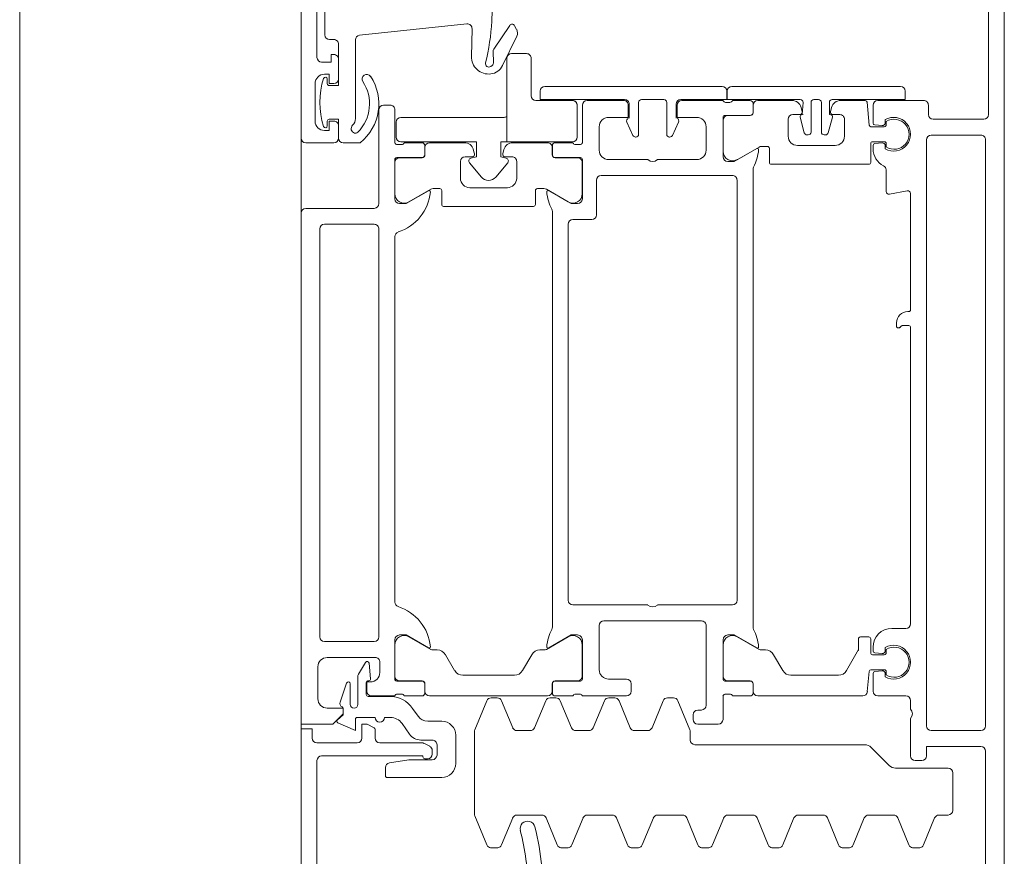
# Model space of a CAD drawing. Header units: centimetres. Extents: x -1737 to 22393, y -8842 to 3838.
# Tile 23 of 174: x -577 to -567, y 1268 to 1277. Entities that reach past the tile are written whole.
import ezdxf

# ---------------------------------------------------------------- set-up
doc = ezdxf.new("R2010")
doc.units = ezdxf.units.CM
for name, color, linetype, lineweight in [('A-DETL-GENF', 92, 'Continuous', 9), ('A-DOOR', 31, 'Continuous', 13), ('A-GLAZ-CWMG', 51, 'Continuous', 13)]:
    doc.layers.add(name, color=color, linetype=linetype, lineweight=lineweight)

# ---------------------------------------------------------------- blocks, each defined once
blk = doc.blocks.new('Schueco_FWS_ADS-75-SimplySmart_out_Family-02 - FWS SI insert unit-2606717-3_piętro I __3_90 m_ - stan projektowany')
at = {"layer": 'A-DETL-GENF'}
for p, q in [((-76.25, 6.6), (76.25, 6.6)), ((75.35, -0.9), (-75.35, -0.9))]:
    blk.add_line(p, q, dxfattribs=at)
at = {"layer": 'A-DOOR'}
for p, q in [((67.75, 5.82), (67.75, 6.55)), ((68.45, 6.55), (68.45, 6.25)), ((76, 6.6), (68.5, 6.6)), ((59.55, 6.43), (61.86, 6.43)), ((62.05, 6), (62.05, 6.43)), ((62.52, 6.42), (62.86, 6.42)), ((68.68, 6.45), (69.08, 6.45)), ((69.36, 6.43), (70.65, 6.43)), ((62.96, 6.32), (62.96, 5.81)), ((63.13, 5.82), (63.13, 6.35)), ((63.18, 6.4), (67.53, 6.4)), ((67.58, 6.35), (67.58, 5.82)), ((68.68, 6.32), (68.63, 6.32)), ((69.13, 6.32), (69.08, 6.32)), ((69.6, 6.345), (70.45, 6.345)), ((68.5, 6.2), (68.63, 6.2)), ((69.13, 6.2), (69.34, 6.2)), ((69.55, 6.25), (69.55, 6.295)), ((62.686, 6.114), (62.483, 6.184)), ((68.45, 5.97), (68.45, 6.15)), ((62.32, 6), (62.32, 5.81)), ((62.46, 6.075), (62.68, 6.075)), ((62.756, 5.995), (62.46, 5.995)), ((62.908, 5.911), (62.782, 5.988)), ((69.547, 6.02), (68.707, 6.02)), ((62.545, 5.656), (62.545, 5.885)), ((62.565, 5.905), (62.692, 5.905)), ((62.712, 5.885), (62.712, 5.878)), ((69.717, 4.831), (69.597, 5.975)), ((62.1, 5.81), (62.192, 5.81)), ((62.55, 5.85), (62.55, 5.6)), ((62.734, 5.858), (62.9, 5.874)), ((61.68, 5.68), (61.68, 5.1)), ((61.787, 5.7), (61.7, 5.7)), ((62.05, 5.312), (62.05, 5.76)), ((62.32, 5.71), (62.32, 5.646)), ((62.91, 5.76), (62.8, 5.76)), ((67.53, 5.77), (63.18, 5.77)), ((68.8, 5.77), (67.8, 5.77)), ((68.85, 5.65), (68.85, 5.72)), ((62.57, 5.572), (62.57, 5.528)), ((62.709, 5.31), (62.709, 5.58)), ((62.729, 5.6), (63.15, 5.6)), ((63.094, 5.599), (62.76, 5.599)), ((63.55, 5.6), (67.45, 5.6)), ((67.85, 5.6), (68.271, 5.6)), ((68.24, 5.599), (67.906, 5.599)), ((68.291, 5.58), (68.291, 5.31)), ((68.43, 5.528), (68.43, 5.572)), ((68.45, 5.6), (68.8, 5.6)), ((62.256, 5.523), (62.144, 5.445)), ((62.55, 5.5), (62.55, 5.31)), ((62.71, 5.549), (62.71, 5.309)), ((68.29, 5.309), (68.29, 5.549)), ((68.45, 5.31), (68.45, 5.5)), ((62.333, 5.352), (62.417, 5.41)), ((63.047, 5.216), (63.181, 5.449)), ((67.819, 5.449), (67.953, 5.216)), ((61.88, 5.28), (61.88, 5.25)), ((62.013, 5.227), (62.045, 5.289)), ((62.08, 5.322), (62.08, 5.2)), ((62.58, 5.28), (62.679, 5.28)), ((62.68, 5.279), (62.6, 5.279)), ((68.4, 5.279), (68.32, 5.279)), ((68.321, 5.28), (68.42, 5.28)), ((62.03, 5.15), (61.92, 5.15)), ((61.93, 5.2), (61.968, 5.2)), ((62.28, 5.1), (62.28, 5.249)), ((62.55, 5.229), (62.55, 3.971)), ((63.04, 5.147), (63.04, 5.191)), ((67.96, 5.191), (67.96, 5.12)), ((68.45, 4.859), (68.45, 5.229)), ((62.82, 4.962), (62.99, 5.06)), ((67.77, 5.08), (67.77, 4.12)), ((67.94, 5.1), (67.79, 5.1)), ((61.83, 4.95), (62.13, 4.95)), ((62.77, 4.325), (62.77, 4.875)), ((68.07, 4.9), (68.25, 4.9)), ((68.3, 4.85), (68.3, 4.775)), ((61.271, 4.746), (60.961, 4.618)), ((62.17, 4.75), (61.29, 4.75)), ((62.499, 4.618), (62.189, 4.746)), ((67.97, 4.4), (67.97, 4.8)), ((68.331, 4.751), (68.376, 4.763)), ((69.371, 4.783), (69.666, 4.776)), ((60.93, 4.502), (60.93, 4.578)), ((62.53, 4.508), (62.53, 4.572)), ((69.264, 4.577), (69.275, 4.562)), ((69.309, 4.546), (69.419, 4.552)), ((69.449, 4.543), (69.701, 4.374)), ((60.961, 4.462), (61.249, 4.343)), ((62.211, 4.343), (62.499, 4.462)), ((68.3, 4.425), (68.3, 4.35)), ((68.376, 4.437), (68.331, 4.449)), ((69.586, 4.298), (69.272, 4.451)), ((68.45, 3.971), (68.45, 4.341)), ((69.698, 4.323), (69.656, 4.301)), ((61.28, 4.297), (61.28, 4.033)), ((62.18, 4.157), (62.18, 4.297)), ((62.99, 4.14), (62.82, 4.238)), ((68.25, 4.3), (68.07, 4.3)), ((62.499, 3.991), (62.211, 4.111)), ((67.79, 4.1), (67.94, 4.1)), ((63.04, 4.009), (63.04, 4.053)), ((67.96, 4.08), (67.96, 4.009)), ((69.05, 2.11), (69.05, 4)), ((61.249, 3.987), (60.961, 3.868)), ((62.53, 3.882), (62.53, 3.945)), ((62.55, 3.89), (62.55, 3.7)), ((62.679, 3.92), (62.58, 3.92)), ((62.6, 3.921), (62.68, 3.921)), ((62.709, 3.62), (62.709, 3.89)), ((62.71, 3.891), (62.71, 3.651)), ((63.181, 3.751), (63.047, 3.984)), ((67.717, 3.92), (63.283, 3.92)), ((67.953, 3.984), (67.819, 3.751)), ((68.29, 3.651), (68.29, 3.891)), ((68.291, 3.89), (68.291, 3.62)), ((68.32, 3.921), (68.4, 3.921)), ((68.42, 3.92), (68.321, 3.92)), ((68.45, 3.7), (68.45, 3.89)), ((60.93, 3.752), (60.93, 3.828)), ((62.211, 3.716), (62.499, 3.836)), ((60.961, 3.712), (61.249, 3.593)), ((63.52, 2.9), (63.52, 3.7)), ((63.57, 3.75), (67.58, 3.75)), ((67.63, 3.7), (67.63, 3.5)), ((62.18, 3.53), (62.18, 3.67)), ((62.55, 3.6), (62.55, 3.13)), ((62.57, 3.672), (62.57, 3.628)), ((63.15, 3.6), (62.729, 3.6)), ((62.76, 3.601), (63.094, 3.601)), ((68.271, 3.6), (67.85, 3.6)), ((67.906, 3.601), (68.24, 3.601)), ((68.43, 3.628), (68.43, 3.672)), ((68.85, 3.6), (68.45, 3.6)), ((61.28, 3.547), (61.28, 3.283)), ((62.499, 3.364), (62.211, 3.484)), ((68.9, 3.16), (68.9, 3.55)), ((62.83, 3.42), (63.3, 3.42)), ((63.35, 3.37), (63.35, 2.33)), ((67.68, 3.45), (68.05, 3.45)), ((68.1, 3.4), (68.1, 2)), ((68.37, 3.42), (68.62, 3.42)), ((62.53, 3.255), (62.53, 3.318)), ((62.73, 3.13), (62.73, 3.32)), ((68.27, 2.9), (68.27, 3.32)), ((61.249, 3.237), (60.961, 3.118)), ((62.211, 3.089), (62.499, 3.209)), ((60.93, 3.002), (60.93, 3.078)), ((62.6, 3.08), (62.68, 3.08)), ((68.669, 3.126), (68.527, 3.06)), ((68.86, 3.1), (68.71, 3.1)), ((60.961, 2.962), (61.249, 2.843)), ((62.18, 2.903), (62.18, 3.043)), ((68.51, 3.033), (68.51, 3.03)), ((68.54, 3), (68.88, 3)), ((68.91, 2.97), (68.91, 2.73)), ((62.499, 2.738), (62.211, 2.857)), ((61.28, 2.797), (61.28, 2.533)), ((63.52, 2), (63.52, 2.8)), ((68.27, 2.38), (68.27, 2.8)), ((62.53, 2.628), (62.53, 2.692)), ((68.51, 2.67), (68.51, 2.667)), ((68.527, 2.64), (68.669, 2.574)), ((68.88, 2.7), (68.54, 2.7)), ((62.189, 2.454), (62.499, 2.582)), ((68.71, 2.6), (68.86, 2.6)), ((68.9, 2.1), (68.9, 2.54)), ((61.249, 2.487), (60.961, 2.368)), ((62.08, 2.45), (62.17, 2.45)), ((62.35, 2.42), (62.3, 2.42)), ((60.93, 2.252), (60.93, 2.328)), ((62.03, 0.591), (62.03, 2.4)), ((62.25, 2.37), (62.25, 2.15)), ((62.4, 2.33), (62.4, 2.37)), ((60.961, 2.212), (61.249, 2.093)), ((63.3, 2.28), (62.45, 2.28)), ((68.62, 2.28), (68.37, 2.28)), ((62.3, 2.1), (62.55, 2.1)), ((62.729, 2.1), (63.15, 2.1)), ((68.3, 2.1), (68.721, 2.1)), ((61.28, 2.047), (61.28, 1.783)), ((62.55, 2), (62.55, 1.81)), ((62.57, 2.072), (62.57, 2.028)), ((62.709, 1.81), (62.709, 2.08)), ((62.71, 2.049), (62.71, 1.809)), ((63.094, 2.099), (62.76, 2.099)), ((68.356, 2.099), (68.69, 2.099)), ((68.74, 2.049), (68.74, 1.809)), ((68.741, 2.08), (68.741, 1.81)), ((68.88, 2.028), (68.88, 2.072)), ((68.9, 1.81), (68.9, 2)), ((69.05, 2.006), (69.05, 0.206)), ((63.047, 1.716), (63.181, 1.949)), ((68.05, 1.95), (63.57, 1.95)), ((68.403, 1.716), (68.269, 1.949)), ((61.249, 1.737), (60.961, 1.618)), ((62.55, 1.729), (62.55, 0.61)), ((62.58, 1.78), (62.679, 1.78)), ((62.68, 1.779), (62.6, 1.779)), ((63.04, 1.647), (63.04, 1.691)), ((63.283, 1.78), (68.167, 1.78)), ((68.41, 1.625), (68.41, 1.691)), ((68.77, 1.779), (68.85, 1.779)), ((68.771, 1.78), (68.87, 1.78)), ((68.9, 1.729), (68.9, 1.364)), ((60.93, 1.502), (60.93, 1.578)), ((68.22, 0.545), (68.22, 1.585)), ((68.24, 1.605), (68.39, 1.605)), ((62.82, 1.462), (62.99, 1.56)), ((60.961, 1.462), (61.249, 1.343)), ((62.77, 0.869), (62.77, 1.375)), ((68.7, 1.405), (68.52, 1.405)), ((61.28, 1.297), (61.28, 1.033)), ((68.42, 1.305), (68.42, 0.905)), ((68.557, 1.233), (68.724, 1.278)), ((68.75, 1.28), (68.75, 1.355)), ((68.826, 1.268), (68.781, 1.256)), ((68.534, 1.191), (68.534, 1.204)), ((68.88, 1.161), (68.564, 1.161)), ((68.564, 1.051), (68.88, 1.051)), ((68.91, 1.081), (68.91, 1.131)), ((61.249, 0.987), (60.961, 0.868)), ((68.534, 1.007), (68.534, 1.021)), ((68.724, 0.934), (68.557, 0.978)), ((68.781, 0.954), (68.826, 0.942)), ((68.75, 0.855), (68.75, 0.93)), ((68.9, 0.846), (68.9, 0.583)), ((60.93, 0.752), (60.93, 0.828)), ((68.52, 0.805), (68.7, 0.805)), ((60.961, 0.712), (61.249, 0.593)), ((63.18, 0.545), (63.18, 0.635)), ((61.28, 0.547), (61.28, 0.283)), ((62.596, 0.561), (62.812, 0.542)), ((68.44, 0.525), (68.24, 0.525)), ((68.882, 0.563), (68.638, 0.542)), ((61.809, 0.329), (62.001, 0.521)), ((62.55, 0.45), (62.55, 0.15)), ((62.791, 0.5), (62.6, 0.5)), ((62.817, 0.403), (62.811, 0.482)), ((62.83, 0.522), (62.83, 0.38)), ((62.99, 0.38), (62.99, 0.505)), ((63.009, 0.482), (63.002, 0.403)), ((63.01, 0.525), (63.16, 0.525)), ((63.07, 0.5), (63.029, 0.5)), ((68.421, 0.5), (68.384, 0.5)), ((68.447, 0.403), (68.441, 0.482)), ((68.46, 0.38), (68.46, 0.505)), ((68.62, 0.522), (68.62, 0.38)), ((68.639, 0.482), (68.632, 0.403)), ((68.85, 0.5), (68.659, 0.5)), ((68.9, -0.04), (68.9, 0.45)), ((62.754, 0.37), (62.788, 0.37)), ((62.81, 0.36), (62.774, 0.36)), ((63.046, 0.36), (63.01, 0.36)), ((63.032, 0.37), (63.066, 0.37)), ((67.901, 0.324), (67.937, 0.136)), ((68.16, 0.36), (67.93, 0.36)), ((68.384, 0.37), (68.418, 0.37)), ((68.404, 0.36), (68.44, 0.36)), ((68.64, 0.36), (68.676, 0.36)), ((68.662, 0.37), (68.696, 0.37)), ((61.249, 0.237), (60.961, 0.118)), ((61.78, -0.3), (61.78, 0.259)), ((63.27, 0.15), (63.27, 0.3)), ((66.53, 0.25), (66.495, 0.25)), ((66.65, 0.12), (66.65, 0.13)), ((60.93, 0.002), (60.93, 0.078)), ((61.86, 0.05), (61.86, -0.02)), ((62.31, 0.1), (61.91, 0.1)), ((62.5, 0.1), (62.41, 0.1)), ((66.48, 0.1), (63.32, 0.1)), ((67.908, 0.1), (66.67, 0.1)), ((60.961, -0.038), (61.249, -0.157)), ((62.23, -0.07), (68.48, -0.07)), ((68.75, -0.09), (68.85, -0.09)), ((61.28, -0.203), (61.28, -0.3)), ((62.18, -0.65), (62.18, -0.12)), ((68.53, -0.12), (68.53, -0.65)), ((68.7, -0.68), (68.7, -0.14)), ((61.33, -0.35), (61.73, -0.35)), ((61.96, -0.7), (59.96, -0.7)), ((68.48, -0.7), (62.23, -0.7)), ((70.04, -0.73), (68.75, -0.73)), ((59.1, -0.9), (70.9, -0.9))]:
    blk.add_line(p, q, dxfattribs=at)
at = {"layer": 'A-DOOR', "flags": 128}
for points in [[(62.1, 6.48), (62.2, 6.48), (62.2, 6.6), (59.25, 6.6), (59.25, 4.65)], [(67.7, 6.6), (62.25, 6.6), (62.25, 6.26), (62.36, 6.15), (62.42, 6.15), (62.42, 6.32)], [(61.91, 6.38), (61.91, 5.3), (61.9, 5.3)], [(68.5, 6.2), (68.7, 6.2), (68.7, 6.3)], [(68.68, 6.25), (68.68, 6.3), (68.58, 6.3), (68.58, 6.35)], [(69.06, 6.3), (69.06, 6.2), (69.5, 6.2)], [(69.18, 6.35), (69.18, 6.3), (69.08, 6.3), (69.08, 6.25)], [(69.39, 6.25), (69.39, 6.28), (69.31, 6.28), (69.31, 6.38)], [(62.262, 6.206), (62.18, 6.02), (62.3, 6.02)], [(62.415, 6.15), (62.35, 6.15), (62.296, 6.212)], [(62.21, 5.821), (62.248, 5.896), (62.25, 5.95), (62.1, 5.95)], [(62.7, 5.86), (62.7, 5.9), (62.6, 5.9)], [(61.87, 5.2), (61.87, 5.45), (61.837, 5.658)], [(63.2, 5.55), (63.2, 5.48), (63.062, 5.241)], [(67.938, 5.241), (67.8, 5.48), (67.8, 5.55)], [(69, 4.05), (68.91, 4.05), (68.91, 3.15)], [(63.062, 3.959), (63.2, 3.72), (63.2, 3.65)], [(67.8, 3.65), (67.8, 3.72), (67.938, 3.959)], [(68.72, 3.32), (68.72, 3.11), (68.85, 3.11)], [(68.85, 2.59), (68.72, 2.59), (68.72, 2.38)], [(68.91, 2.55), (68.91, 2.06), (69, 2.06)], [(63.2, 2.05), (63.2, 1.98), (63.062, 1.741)], [(68.388, 1.741), (68.25, 1.98), (68.25, 2.05)], [(68.91, 1.276), (68.91, 2.056), (69, 2.056)], [(68.75, 1.246), (68.749, 1.262), (68.75, 1.256), (68.88, 1.246)], [(68.88, 0.966), (68.75, 0.966), (68.749, 0.949), (68.75, 0.966)], [(69, 0.156), (68.91, 0.156), (68.91, 0.936)], [(63.16, 0.655), (63.045, 0.655), (62.82, 0.782)], [(66.475, 0.23), (66.475, 0.223), (66.5, 0.19), (66.5, 0.12)], [(61.91, -0.07), (62.01, -0.07), (62.01, -0.65)]]:
    blk.add_lwpolyline(points, dxfattribs=at)
for points in [[(68.51, 5.585), (68.67, 5.585)], [(68.284, 4.789), (68.3, 4.73), (68.46, 4.73), (68.46, 5.535), (68.46, 4.73), (68.3, 4.73)], [(68.72, 5.535), (68.72, 4.435)], [(68.084, 4.677), (68.236, 4.804)], [(68.236, 4.396), (68.084, 4.523)], [(68.73, 4.405), (68.46, 4.405), (68.46, 4.47), (68.3, 4.47), (68.284, 4.411), (68.3, 4.47), (68.46, 4.47), (68.46, 4.405)], [(69.35, 4.405), (68.46, 4.405), (68.46, 3.705), (68.46, 4.405)], [(69.4, 4.195), (69.4, 4.355)], [(68.9, 3.705), (68.9, 4.095)], [(68.95, 4.145), (69.35, 4.145)], [(68.51, 3.655), (68.85, 3.655)]]:
    blk.add_lwpolyline(points, close=True, dxfattribs=at)
at = {"layer": 'A-DOOR'}
for centre, radius, start, end in [((67.7, 6.55), 0.05, 0, 90), ((68.5, 6.55), 0.05, 90, 180), ((61.86, 6.38), 0.05, 0, 90), ((62.1, 6.43), 0.05, 90, 180), ((62.52, 6.32), 0.1, 90, 180), ((62.86, 6.32), 0.1, 360, 90), ((68.68, 6.35), 0.1, 90, 180), ((69.08, 6.35), 0.1, 360, 90), ((69.36, 6.38), 0.05, 90, 180), ((63.18, 6.35), 0.05, 90, 180), ((67.53, 6.35), 0.05, 0, 90), ((68.63, 6.34), 0.02, 108.1806, 270), ((68.88, 5.579), 0.821, 71.8194, 108.1806), ((68.68, 6.3), 0.02, 360, 90), ((69.08, 6.3), 0.02, 90, 180), ((69.13, 6.34), 0.02, 270, 71.8194), ((69.6, 6.295), 0.05, 90, 180), ((62.281, 6.198), 0.02, 41.4237, 156.1613), ((68.5, 6.25), 0.05, 180, 270), ((68.5, 6.15), 0.05, 90, 180), ((68.63, 6.25), 0.05, 270, 0), ((69.13, 6.25), 0.05, 180, 270), ((69.34, 6.25), 0.05, 270, 0), ((69.5, 6.25), 0.05, 270, 0), ((62.415, 6.17), 0.02, 270, 336.1826), ((62.47, 6.146), 0.04, 71.0954, 156.1826), ((62.68, 6.095), 0.02, 270, 71.0954), ((62.1, 6), 0.05, 180, 270), ((62.3, 6), 0.02, 0, 90), ((62.46, 6.035), 0.04, 90, 270), ((62.756, 5.945), 0.05, 58.815, 90), ((68.585, 6.02), 0.0341, 161.9642, 225.0141), ((68.6, 6.015), 0.05, 44.427, 161.9642), ((68.865, 6.3), 0.43, 225.0141, 303.56), ((68.707, 6.12), 0.1, 224.427, 270), ((69.547, 5.97), 0.05, 6, 90), ((62.23, 5.905), 0.02, 333, 0), ((62.565, 5.885), 0.02, 90, 180), ((62.6, 5.85), 0.05, 90, 180), ((62.692, 5.885), 0.02, 0, 90), ((62.898, 5.894), 0.02, 275.5, 58.815), ((68.865, 6.3), 0.53, 218.5054, 303.56), ((69.13, 5.9), 0.05, 303.56, 123.56), ((62.1, 5.76), 0.05, 90, 180), ((62.192, 5.83), 0.02, 270, 333), ((62.32, 5.76), 0.05, 90, 270), ((62.8, 5.86), 0.1, 180, 270), ((62.732, 5.878), 0.02, 180, 275.5), ((62.91, 5.81), 0.05, 270, 0), ((63.18, 5.82), 0.05, 180, 270), ((67.53, 5.82), 0.05, 270, 0), ((67.8, 5.82), 0.05, 180, 270), ((61.7, 5.68), 0.02, 90, 180), ((61.787, 5.65), 0.05, 9.0903, 90), ((68.8, 5.72), 0.05, 0, 90), ((62.17, 5.646), 0.15, 305, 0), ((62.245, 5.656), 0.3, 305, 0), ((62.54, 5.572), 0.03, 0, 70.5288), ((62.729, 5.58), 0.02, 90, 180), ((62.76, 5.549), 0.05, 90, 180), ((63.026, 5.718), 0.5, 275.6226, 342.2516), ((63.094, 5.499), 0.1, 330, 90), ((63.15, 5.55), 0.05, 0, 90), ((63.55, 5.55), 0.05, 90, 162.2516), ((67.45, 5.55), 0.05, 17.7484, 90), ((67.974, 5.718), 0.5, 197.7484, 264.3774), ((67.85, 5.55), 0.05, 90, 180), ((67.906, 5.499), 0.1, 90, 210), ((68.24, 5.549), 0.05, 0, 90), ((68.271, 5.58), 0.02, 0, 90), ((68.46, 5.572), 0.03, 109.4712, 180), ((68.51, 5.535), 0.05, 90, 180), ((68.51, 5.535), 0.05, 90, 180), ((68.67, 5.535), 0.05, 0, 90), ((68.67, 5.535), 0.05, 0, 90), ((68.8, 5.65), 0.05, 270, 0), ((62.54, 5.528), 0.03, 289.4712, 0), ((68.46, 5.528), 0.03, 180, 250.5288), ((62.23, 5.322), 0.15, 125, 180), ((61.9, 5.28), 0.02, 90, 180), ((61.93, 5.25), 0.05, 180, 270), ((62, 5.312), 0.05, 333, 0), ((62.405, 5.249), 0.125, 125, 180), ((62.58, 5.31), 0.03, 180, 270), ((62.6, 5.229), 0.05, 90, 180), ((62.679, 5.31), 0.03, 270, 0), ((62.68, 5.309), 0.03, 270, 0), ((68.32, 5.309), 0.03, 180, 270), ((68.321, 5.31), 0.03, 180, 270), ((68.4, 5.229), 0.05, 0, 90), ((68.42, 5.31), 0.03, 270, 0), ((61.92, 5.2), 0.05, 180, 270), ((61.968, 5.25), 0.05, 270, 333), ((62.03, 5.2), 0.05, 270, 0), ((62.94, 5.147), 0.1, 300, 0), ((63.09, 5.191), 0.05, 150, 180), ((63.074, 5.234), 0.0138, 150, 275.6226), ((67.926, 5.234), 0.0138, 264.3774, 30), ((67.91, 5.191), 0.05, 0, 30), ((61.83, 5.1), 0.15, 180, 270), ((62.13, 5.1), 0.15, 270, 0), ((67.79, 5.08), 0.02, 90, 180), ((67.94, 5.12), 0.02, 270, 0), ((62.87, 4.875), 0.1, 120, 180), ((68.07, 4.8), 0.1, 90, 180), ((68.25, 4.85), 0.05, 0, 90), ((68.35, 4.859), 0.1, 285, 0), ((69.667, 4.826), 0.05, 268.6082, 6), ((61.29, 4.7), 0.05, 90, 112.5), ((62.17, 4.7), 0.05, 67.5, 90), ((68.255, 4.781), 0.03, 15, 130), ((68.255, 4.781), 0.03, 15, 130), ((68.325, 4.775), 0.025, 180, 285), ((69.367, 4.598), 0.185, 88.6082, 187.0666), ((68.148, 4.6), 0.1, 130, 230), ((68.148, 4.6), 0.1, 130, 230), ((69.292, 4.598), 0.035, 76.469, 217), ((69.885, 7.062), 2.5, 256.469, 266.7837), ((60.98, 4.572), 0.05, 112.5, 172.8548), ((62.48, 4.572), 0.05, 0, 67.5), ((69.342, 4.595), 0.16, 187.0666, 244), ((69.307, 4.586), 0.04, 217, 273), ((69.422, 4.502), 0.05, 56, 93), ((69.857, 6.563), 2, 266.7837, 275.3952), ((60.98, 4.508), 0.05, 187.1452, 247.5), ((62.48, 4.508), 0.05, 292.5, 0), ((68.255, 4.419), 0.03, 230, 345), ((68.255, 4.419), 0.03, 230, 345), ((68.325, 4.425), 0.025, 75, 180), ((68.35, 4.341), 0.1, 0, 75), ((68.77, 4.435), 0.05, 180, 216.8699), ((68.77, 4.435), 0.05, 180, 216.8699), ((61.23, 4.297), 0.05, 0, 67.5), ((62.23, 4.297), 0.05, 112.5, 180), ((62.87, 4.325), 0.1, 180, 240), ((68.07, 4.4), 0.1, 180, 270), ((68.25, 4.35), 0.05, 270, 0), ((69.35, 4.355), 0.05, 0, 90), ((69.35, 4.355), 0.05, 0, 90), ((69.684, 4.349), 0.03, 298, 56), ((60.418, 7.009), 2.834, 271.5223, 284.2144), ((61.135, 4.184), 0.08, 283.4704, 105.301), ((69.619, 4.371), 0.08, 246, 298), ((60.417, 7.009), 2.994, 267.8817, 284.2277), ((62.23, 4.157), 0.05, 180, 247.5), ((62.94, 4.053), 0.1, 0, 60), ((67.79, 4.12), 0.02, 180, 270), ((67.94, 4.08), 0.02, 0, 90), ((68.95, 4.095), 0.05, 90, 180), ((68.95, 4.095), 0.05, 90, 180), ((69.35, 4.195), 0.05, 270, 0), ((69.35, 4.195), 0.05, 270, 0), ((61.23, 4.033), 0.05, 292.5, 0), ((62.48, 3.945), 0.05, 0, 67.5), ((63.09, 4.009), 0.05, 180, 210), ((67.91, 4.009), 0.05, 330, 0), ((69, 4), 0.05, 0, 90), ((62.6, 3.971), 0.05, 180, 270), ((62.58, 3.89), 0.03, 90, 180), ((62.679, 3.89), 0.03, 0, 90), ((62.68, 3.891), 0.03, 0, 90), ((63.074, 3.966), 0.0138, 84.6714, 210), ((63.029, 3.482), 0.5, 62.5097, 84.6714), ((63.283, 3.97), 0.05, 242.5097, 270), ((67.717, 3.97), 0.05, 270, 297.4903), ((67.971, 3.482), 0.5, 95.3286, 117.4903), ((67.926, 3.966), 0.0138, 330, 95.3286), ((68.32, 3.891), 0.03, 90, 180), ((68.321, 3.89), 0.03, 90, 180), ((68.4, 3.971), 0.05, 270, 0), ((68.42, 3.89), 0.03, 0, 90), ((60.98, 3.822), 0.05, 112.5, 172.8548), ((62.48, 3.882), 0.05, 292.5, 0), ((60.98, 3.758), 0.05, 187.1452, 247.5), ((62.23, 3.67), 0.05, 112.5, 180), ((62.54, 3.672), 0.03, 0, 70.5288), ((63.094, 3.701), 0.1, 270, 30), ((63.57, 3.7), 0.05, 90, 180), ((67.58, 3.7), 0.05, 360, 90), ((67.906, 3.701), 0.1, 150, 270), ((68.46, 3.672), 0.03, 109.4712, 180), ((68.51, 3.705), 0.05, 180, 270), ((68.51, 3.705), 0.05, 180, 270), ((68.85, 3.705), 0.05, 270, 0), ((68.85, 3.705), 0.05, 270, 360), ((61.23, 3.547), 0.05, 360, 67.5), ((62.54, 3.628), 0.03, 289.4712, 360), ((62.729, 3.62), 0.02, 180, 270), ((62.76, 3.651), 0.05, 180, 270), ((63.15, 3.65), 0.05, 270, 0), ((67.85, 3.65), 0.05, 180, 270), ((68.24, 3.651), 0.05, 270, 0), ((68.271, 3.62), 0.02, 270, 0), ((68.46, 3.628), 0.03, 180, 250.5288), ((68.85, 3.55), 0.05, 0, 90), ((62.23, 3.53), 0.05, 180, 247.5), ((67.68, 3.5), 0.05, 180, 270), ((62.48, 3.318), 0.05, 0, 67.5), ((62.83, 3.32), 0.1, 90, 180), ((63.3, 3.37), 0.05, 360, 90), ((68.05, 3.4), 0.05, 360, 90), ((68.37, 3.32), 0.1, 90, 180), ((68.62, 3.32), 0.1, 0, 90), ((61.23, 3.283), 0.05, 292.5, 0), ((62.48, 3.255), 0.05, 292.5, 0), ((68.85, 3.16), 0.05, 270, 0), ((68.86, 3.15), 0.05, 270, 0), ((60.98, 3.072), 0.05, 112.5, 172.8548), ((62.23, 3.043), 0.05, 112.5, 180), ((62.6, 3.13), 0.05, 180, 270), ((62.68, 3.13), 0.05, 270, 360), ((68.54, 3.033), 0.03, 115, 180), ((68.682, 3.099), 0.03, 21.7118, 115), ((60.98, 3.008), 0.05, 187.1452, 247.5), ((68.54, 3.03), 0.03, 180, 270), ((68.88, 2.97), 0.03, 0, 90), ((61.23, 2.797), 0.05, 0, 67.5), ((62.23, 2.903), 0.05, 180, 247.5), ((63.572, 2.85), 0.0725, 136.3972, 223.6028), ((68.322, 2.85), 0.0725, 136.3972, 223.6028), ((62.48, 2.692), 0.05, 0, 67.5), ((68.88, 2.73), 0.03, 270, 0), ((62.48, 2.628), 0.05, 292.5, 0), ((68.54, 2.67), 0.03, 90, 180), ((68.54, 2.667), 0.03, 180, 245), ((61.23, 2.533), 0.05, 292.5, 0), ((68.682, 2.601), 0.03, 245, 338.2882), ((68.85, 2.54), 0.05, 0, 90), ((68.86, 2.55), 0.05, 360, 90), ((62.08, 2.4), 0.05, 90, 180), ((62.17, 2.5), 0.05, 270, 292.5), ((62.3, 2.37), 0.05, 90, 180), ((62.35, 2.37), 0.05, 0, 90), ((60.98, 2.322), 0.05, 112.5, 172.8548), ((62.45, 2.33), 0.05, 180, 270), ((63.3, 2.33), 0.05, 270, 0), ((68.37, 2.38), 0.1, 180, 270), ((68.62, 2.38), 0.1, 270, 0), ((60.98, 2.258), 0.05, 187.1452, 247.5), ((62.3, 2.15), 0.05, 180, 270), ((62.54, 2.072), 0.03, 0, 70.5288), ((62.729, 2.08), 0.02, 90, 180), ((63.15, 2.05), 0.05, 360, 90), ((68.3, 2.05), 0.05, 90, 180), ((68.721, 2.08), 0.02, 0, 90), ((68.91, 2.072), 0.03, 109.4712, 180), ((69, 2.11), 0.05, 270, 360), ((61.23, 2.047), 0.05, 0, 67.5), ((62.54, 2.028), 0.03, 289.4712, 0), ((62.76, 2.049), 0.05, 90, 180), ((63.094, 1.999), 0.1, 330, 90), ((63.57, 2), 0.05, 180, 270), ((68.05, 2), 0.05, 270, 0), ((68.356, 1.999), 0.1, 90, 210), ((68.69, 2.049), 0.05, 0, 90), ((68.91, 2.028), 0.03, 180, 250.5288), ((69, 2.006), 0.05, 360, 90), ((62.58, 1.81), 0.03, 180, 270), ((62.679, 1.81), 0.03, 270, 0), ((62.68, 1.809), 0.03, 270, 0), ((68.77, 1.809), 0.03, 180, 270), ((68.771, 1.81), 0.03, 180, 270), ((68.87, 1.81), 0.03, 270, 0), ((61.23, 1.783), 0.05, 292.5, 360), ((62.6, 1.729), 0.05, 90, 180), ((63.09, 1.691), 0.05, 150, 180), ((63.074, 1.734), 0.0138, 150, 275.3286), ((63.029, 2.218), 0.5, 275.3286, 297.4903), ((63.283, 1.73), 0.05, 90, 117.4903), ((68.167, 1.73), 0.05, 62.5097, 90), ((68.421, 2.218), 0.5, 242.5097, 264.6714), ((68.376, 1.734), 0.0138, 264.6714, 30), ((68.36, 1.691), 0.05, 0, 30), ((68.85, 1.729), 0.05, 0, 90), ((60.98, 1.572), 0.05, 112.5, 172.8548), ((62.94, 1.647), 0.1, 300, 0), ((68.24, 1.585), 0.02, 90, 180), ((68.39, 1.625), 0.02, 270, 0), ((60.98, 1.508), 0.05, 187.1452, 247.5), ((62.87, 1.375), 0.1, 120, 180), ((68.52, 1.305), 0.1, 90, 180), ((68.7, 1.355), 0.05, 0, 90), ((61.23, 1.297), 0.05, 0, 67.5), ((68.729, 1.258), 0.02, 10, 105), ((68.775, 1.28), 0.025, 180, 285), ((68.8, 1.364), 0.1, 285, 0), ((68.88, 1.276), 0.03, 270, 0), ((68.564, 1.204), 0.03, 105, 180), ((68.564, 1.191), 0.03, 180, 270), ((68.88, 1.131), 0.03, 360, 90), ((68.564, 1.021), 0.03, 90, 180), ((68.88, 1.081), 0.03, 270, 0), ((61.23, 1.033), 0.05, 292.5, 360), ((68.564, 1.007), 0.03, 180, 255), ((68.729, 0.953), 0.02, 255, 350), ((68.775, 0.93), 0.025, 75, 180), ((68.88, 0.936), 0.03, 360, 90), ((60.98, 0.822), 0.05, 112.5, 172.8548), ((62.87, 0.869), 0.1, 180, 240), ((68.52, 0.905), 0.1, 180, 270), ((68.7, 0.855), 0.05, 270, 0), ((68.8, 0.846), 0.1, 0, 75), ((60.98, 0.758), 0.05, 187.1452, 247.5), ((63.045, 0.675), 0.02, 240, 270), ((63.16, 0.635), 0.02, 0, 90), ((61.23, 0.547), 0.05, 0, 67.5), ((61.93, 0.591), 0.1, 315, 360), ((62.6, 0.61), 0.05, 180, 265), ((62.81, 0.522), 0.02, 0, 85), ((63.16, 0.545), 0.02, 270, 0), ((68.24, 0.545), 0.02, 180, 270), ((68.44, 0.505), 0.02, 360, 90), ((68.64, 0.522), 0.02, 95, 180), ((68.88, 0.583), 0.02, 275, 0), ((62.6, 0.45), 0.05, 90, 180), ((62.791, 0.48), 0.02, 5, 90), ((63.01, 0.505), 0.02, 90, 180), ((63.029, 0.48), 0.02, 90, 175), ((63.07, 0.3), 0.2, 0, 90), ((68.384, 0.3), 0.2, 90, 153.8961), ((68.421, 0.48), 0.02, 5, 90), ((68.659, 0.48), 0.02, 90, 175), ((68.85, 0.45), 0.05, 360, 90), ((61.88, 0.259), 0.1, 135, 180), ((62.91, 0.28), 0.18, 150, 30), ((62.91, 0.275), 0.16, 147.91, 32.09), ((62.788, 0.4), 0.03, 270, 5), ((62.81, 0.38), 0.02, 270, 0), ((63.01, 0.38), 0.02, 180, 270), ((63.032, 0.4), 0.03, 175, 270), ((67.93, 0.33), 0.03, 90, 191), ((68.16, 0.41), 0.05, 270, 333.8961), ((68.54, 0.28), 0.18, 150, 30), ((68.54, 0.275), 0.16, 147.9154, 32.0846), ((68.418, 0.4), 0.03, 270, 5), ((68.44, 0.38), 0.02, 270, 0), ((68.64, 0.38), 0.02, 180, 270), ((68.662, 0.4), 0.03, 175, 270), ((61.23, 0.283), 0.05, 292.5, 360), ((66.495, 0.23), 0.02, 90, 180), ((66.495, 0.223), 0.02, 180, 225), ((66.53, 0.13), 0.12, 0, 90), ((60.98, 0.072), 0.05, 112.5, 172.8548), ((62.5, 0.15), 0.05, 270, 360), ((63.32, 0.15), 0.05, 180, 270), ((66.48, 0.12), 0.02, 270, 0), ((66.67, 0.12), 0.02, 180, 270), ((67.908, 0.13), 0.03, 270, 11), ((69, 0.206), 0.05, 270, 360), ((60.98, 0.008), 0.05, 187.1452, 247.5), ((61.91, 0.05), 0.05, 90, 180), ((62.36, 0.153), 0.0725, 226.3972, 313.6028), ((61.91, -0.02), 0.05, 180, 270), ((62.23, -0.12), 0.05, 90, 180), ((68.48, -0.12), 0.05, 0, 90), ((68.75, -0.14), 0.05, 90, 180), ((68.85, -0.04), 0.05, 270, 0), ((61.23, -0.203), 0.05, 0, 67.5), ((61.33, -0.3), 0.05, 180, 270), ((61.73, -0.3), 0.05, 270, 360), ((61.96, -0.65), 0.05, 270, 360), ((62.23, -0.65), 0.05, 180, 270), ((68.48, -0.65), 0.05, 270, 0), ((68.75, -0.68), 0.05, 180, 270)]:
    blk.add_arc(centre, radius, start, end, dxfattribs=at)
blk = doc.blocks.new('Rectangular Mullion - Schueco_FWS-50-SI_Tran_CovCap-20mm_Tran-55mm-2606714-3_piętro I __3_90 m_ - stan projektowany')
at = {"layer": 'A-GLAZ-CWMG', "lineweight": 9}
blk.add_line((-577.233, 1224.912), (-577.233, 1283.326), dxfattribs=at)

msp = doc.modelspace()

# ---------------------------------------------------------------- block references
at = {"layer": 'A-DOOR', "rotation": 90.00000000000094}
msp.add_blockref('Schueco_FWS_ADS-75-SimplySmart_out_Family-02 - FWS SI insert unit-2606717-3_piętro I __3_90 m_ - stan projektowany', (-567.633, 1207.076), dxfattribs=at)
at = {"layer": 'A-GLAZ-CWMG', "lineweight": 9}
msp.add_blockref('Rectangular Mullion - Schueco_FWS-50-SI_Tran_CovCap-20mm_Tran-55mm-2606714-3_piętro I __3_90 m_ - stan projektowany', (0, 0), dxfattribs=at)

doc.saveas('drawing.dxf')
